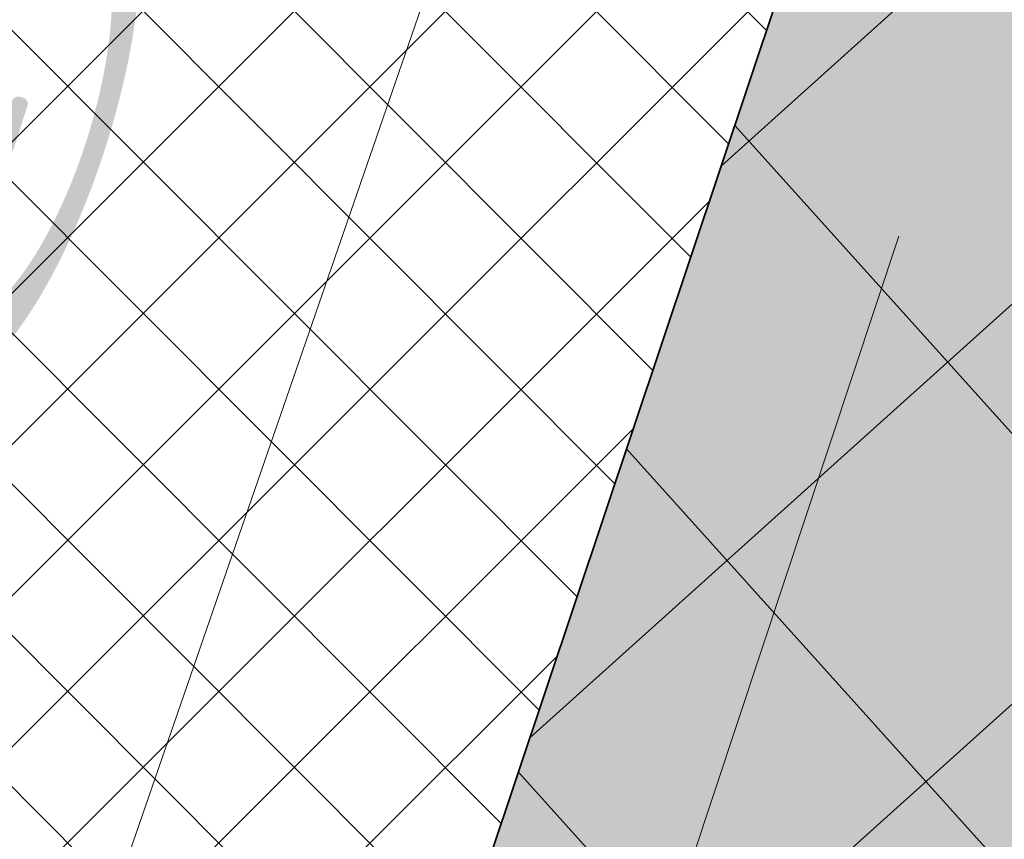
# Model space of a CAD drawing. Header units: metres. Extents: x 6599594 to 6600699, y 5687867 to 5691114.
# Tile 53 of 256: x 6599851.65 to 6599853.72, y 5688574.54 to 5688576.26. Entities that reach past the tile are written whole.
import ezdxf

# ---------------------------------------------------------------- set-up
doc = ezdxf.new("R2010")
doc.units = ezdxf.units.M
doc.header["$MEASUREMENT"] = 0
doc.linetypes.add('1', pattern=[0])
doc.linetypes.add('L_0_06', pattern=[2, 1.5, -0.5])
doc.layers.get('0').update_dxf_attribs({"color": 253, "linetype": 'CONTINUOUS', "lineweight": 13})
doc.layers.add('__gaPoziome', color=7, linetype='CONTINUOUS')
for name, color, linetype, lineweight in [('_kolor chodnik', 50, '1', 5), ('_kolor jezdnia', 4, '1', 0), ('_kolor próg', 7, '1', 9), ('_kolor zjazdy kostka', 7, '1', 5), ('_kolor ścieżka @ 1', 10, '1', 0), ('_kraweznik', 7, 'CONTINUOUS', 35), ('OT_Komunikacja', 7, 'CONTINUOUS', 0)]:
    doc.layers.add(name, color=color, linetype=linetype, lineweight=lineweight)
pattern_1 = [(45, (0, 0), (-0.1414213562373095, 0.1414213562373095), []), (135, (0, 0), (-0.1414213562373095, -0.1414213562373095), [])]

# ---------------------------------------------------------------- blocks, each defined once
blk = doc.blocks.new('*U1225')
at = {"linetype": 'Continuous', "lineweight": 0}
h = blk.add_hatch(color=0, dxfattribs=at)
edge = h.paths.add_edge_path()
edge.add_ellipse((-0.3500000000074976, 0.5999999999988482), major_axis=(0, 0.6000000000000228), ratio=0.3333333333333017, start_angle=352.7756741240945, end_angle=347.298609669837)
edge.add_line((-0.2379739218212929, 1.097042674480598), (-0.2315602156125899, 1.156915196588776))
edge.add_line((-0.2315602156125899, 1.156915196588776), (0.0049111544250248, 0.6839724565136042))
edge.add_arc((-0.0171736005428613, 0.672930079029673), 0.0246915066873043, -6.480149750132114e-12, 26.56505117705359, ccw=False)
edge.add_line((0.007517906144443, 0.6729300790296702), (0.0075179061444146, 0.4246915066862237))
edge.add_arc((0.032209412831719, 0.4246915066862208), 0.0246915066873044, 180, 270.0000000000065)
edge.add_line((0.032209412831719, 0.3999999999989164), (0.0760291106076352, 0.3999999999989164))
edge.add_arc((0.0760291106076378, 0.4246915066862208), 0.0246915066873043, 269.9999999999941, 290.3551038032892)
edge.add_line((0.0846177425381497, 0.4015418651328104), (0.1583063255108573, 0.4288806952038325))
edge.add_ellipse((0.349999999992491, 0.5999999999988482), major_axis=(0, 0.6000000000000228), ratio=0.3333333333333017, start_angle=131.7543516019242, end_angle=366.2961051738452)
edge.add_line((0.2871538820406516, 1.169608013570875), (0.2152697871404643, 1.519009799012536))
edge.add_line((0.2152697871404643, 1.519009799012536), (0.2505309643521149, 1.76523323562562))
edge.add_line((0.2505309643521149, 1.76523323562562), (0.256238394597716, 1.765233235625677))
edge.add_line((0.256238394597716, 1.765233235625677), (0.271304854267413, 1.807733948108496))
edge.add_line((0.271304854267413, 1.807733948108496), (0.271304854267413, 1.863168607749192))
edge.add_line((0.271304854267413, 1.863168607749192), (0.1430894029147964, 1.863168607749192))
edge.add_line((0.1430894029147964, 1.863168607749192), (0.1368954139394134, 1.807733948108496))
edge.add_line((0.1368954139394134, 1.807733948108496), (0.2025543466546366, 1.765233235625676))
edge.add_line((0.2025543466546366, 1.765233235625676), (0.1848099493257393, 1.641330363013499))
edge.add_line((0.1848099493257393, 1.641330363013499), (-0.1796683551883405, 1.641330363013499))
edge.add_line((-0.1796683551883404, 1.641330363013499), (-0.1591600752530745, 1.832776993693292))
edge.add_spline(control_points=[(-0.1591600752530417, 1.832776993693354), (-0.1570904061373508, 1.839129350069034), (-0.1468880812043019, 1.858757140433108), (-0.1198635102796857, 1.861324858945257), (-0.1004585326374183, 1.863168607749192)], knot_values=[0, 0, 0, 0, 0.0202501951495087, 0.0718217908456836, 0.0718217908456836, 0.0718217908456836, 0.0718217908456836], degree=3, periodic=0)
edge.add_line((-0.1004585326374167, 1.863168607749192), (-0.0500000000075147, 1.863168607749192))
edge.add_line((-0.0500000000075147, 1.863168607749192), (-0.0500000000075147, 1.999999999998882))
edge.add_line((-0.0500000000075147, 1.999999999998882), (-0.1309817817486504, 1.999999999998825))
edge.add_spline(control_points=[(-0.13098178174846, 1.999999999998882), (-0.1393453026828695, 1.998699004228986), (-0.1489517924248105, 1.994455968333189), (-0.1568901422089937, 1.98915083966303)], knot_values=[0.0674842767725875, 0.0674842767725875, 0.0674842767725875, 0.0674842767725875, 0.0937358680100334, 0.0937358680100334, 0.0937358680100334, 0.0937358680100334], degree=3, periodic=0)
edge.add_arc((-0.1158451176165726, 1.918452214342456), 0.0817495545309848, 120.1378761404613, 168.8932970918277)
edge.add_line((-0.1960635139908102, 1.934200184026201), (-0.2789103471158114, 1.160817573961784))
h.paths.add_polyline_path([(-0.1948081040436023, 1.499999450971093), (0.1645697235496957, 1.499999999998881), (0.0499999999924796, 0.6999999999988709), (-0.2221906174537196, 1.244381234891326)], flags=16)
edge = h.paths.add_edge_path(flags=16)
edge.add_ellipse((-0.3500000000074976, 0.5999999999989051), major_axis=(0, -0.4499999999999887), ratio=0.3500721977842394, start_angle=172.4065935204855, end_angle=524.7460656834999, ccw=False)
edge.add_line((-0.293937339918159, 1.020539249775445), (-0.3245900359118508, 0.7343935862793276))
edge.add_arc((-0.3373168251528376, 0.7357569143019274), 0.0127996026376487, 322.797032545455, 353.88563826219, ccw=False)
edge.add_line((-0.3271219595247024, 0.7280177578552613), (-0.3593446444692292, 0.6855705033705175))
edge.add_arc((-0.3302445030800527, 0.6634799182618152), 0.0365350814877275, 142.7970325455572, 179.9999999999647)
edge.add_line((-0.3667795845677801, 0.6634799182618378), (-0.366779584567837, 0.5711774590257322))
edge.add_arc((-0.3539799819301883, 0.5711774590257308), 0.0127996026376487, 180, 270.0000000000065)
edge.add_line((-0.3539799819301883, 0.558377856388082), (-0.3459871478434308, 0.558377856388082))
edge.add_arc((-0.345987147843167, 0.5711774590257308), 0.0127996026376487, 269.9999999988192, 333.0194612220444)
edge.add_spline(control_points=[(-0.3345806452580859, 0.5653704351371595), (-0.3223100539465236, 0.5894730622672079), (-0.3007053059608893, 0.6324936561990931), (-0.2827209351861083, 0.6805993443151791), (-0.2801993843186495, 0.7028830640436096), (-0.2800171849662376, 0.7045650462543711)], knot_values=[0.0078877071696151, 0.0078877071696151, 0.0078877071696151, 0.0078877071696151, 0.089430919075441, 0.1528578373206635, 0.1580227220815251, 0.1580227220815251, 0.1580227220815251, 0.1580227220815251], degree=3, periodic=0)
edge.add_line((-0.2800171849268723, 0.7045650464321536), (-0.2531900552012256, 0.9549987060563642))
edge = h.paths.add_edge_path(flags=16)
edge.add_line((0.195220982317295, 1.379012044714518), (0.2489608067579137, 1.117802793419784))
edge.add_ellipse((0.349999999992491, 0.5999999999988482), major_axis=(0, 0.6000000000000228), ratio=0.3333333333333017, start_angle=371.0414200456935, end_angle=423.1107733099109)
edge.add_line((0.1527973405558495, 0.6999999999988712), (0.0979809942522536, 0.6999999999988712))
edge.add_line((0.0979809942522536, 0.6999999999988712), (0.195220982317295, 1.379012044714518))
edge = h.paths.add_edge_path(flags=16)
edge.add_ellipse((0.349999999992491, 0.5999999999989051), major_axis=(0, -0.4499999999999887), ratio=0.3500721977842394, start_angle=316.31798467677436, end_angle=596.9330963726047, ccw=False)
edge.add_line((0.2020913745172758, 0.4451251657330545), (0.3499999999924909, 0.4999999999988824))
edge.add_arc((0.2781116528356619, 0.5949437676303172), 0.1190892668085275, 307.1318264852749, 362.4333669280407)
edge.add_line((0.3970935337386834, 0.5999999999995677), (0.3970935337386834, 0.6753084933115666))
edge.add_arc((0.372402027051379, 0.6753084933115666), 0.0246915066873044, 0, 90)
edge.add_line((0.372402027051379, 0.699999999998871), (0.1964064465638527, 0.6999999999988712))

msp = doc.modelspace()

# ---------------------------------------------------------------- hatches: boundary and pattern name
at = {"layer": '_kolor chodnik'}
h = msp.add_hatch(dxfattribs=at)
h.set_pattern_fill('ANSI37', color=256, scale=1.6)
h.set_pattern_definition(pattern_1)
h.paths.add_polyline_path([(6599849.938171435, 5688542.085872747), (6599852.232147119, 5688548.938742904), (6599853.573135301, 5688548.489851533), (6599853.827082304, 5688549.248475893), (6599851.793849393, 5688549.929093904), (6599849.895278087, 5688548.982823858), (6599847.823506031, 5688542.793750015)])
edge = h.paths.add_edge_path()
edge.add_line((6600018.106075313, 5689087.454911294), (6600022.42781917, 5689091.229234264))
edge.add_line((6600022.42781917, 5689091.229234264), (6600020.233254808, 5689093.742094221))
edge.add_line((6600020.233254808, 5689093.742094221), (6600017.159471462, 5689091.057656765))
edge.add_arc((6600023.275194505, 5689085.385140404), 8.34143334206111, 137.1531558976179, 148.8016577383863)
edge.add_line((6600016.140105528, 5689089.706021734), (6600018.106075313, 5689087.454911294))
h.paths.add_polyline_path([(6600038.501784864, 5689187.59229436), (6600037.906968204, 5689187.700586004), (6600037.638296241, 5689186.224843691), (6600038.240083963, 5689186.115282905)])
h.paths.add_polyline_path([(6600069.098302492, 5689360.276020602), (6600068.321239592, 5689360.413462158), (6600068.064048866, 5689358.936495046), (6600068.836639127, 5689358.799546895)])
h.paths.add_polyline_path([(6600082.393785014, 5689362.950258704), (6600082.941124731, 5689366.103121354), (6600081.481377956, 5689366.361351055), (6600080.923159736, 5689363.210828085)])
h.paths.add_polyline_path([(6600074.022236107, 5689388.065861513), (6600072.983907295, 5689388.249860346), (6600072.723374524, 5689386.772538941), (6600073.760538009, 5689386.588865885)])
h.paths.add_polyline_path([(6600105.602402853, 5689486.45426531), (6600106.738797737, 5689489.760539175), (6600105.28818975, 5689490.281952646), (6600104.132785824, 5689486.965912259)])
h.paths.add_polyline_path([(6600132.519778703, 5689678.737346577), (6600131.636986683, 5689678.922259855), (6600131.330470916, 5689677.453953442), (6600132.212256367, 5689677.269208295)])
h.paths.add_polyline_path([(6600156.649397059, 5689798.7449027), (6600156.48800471, 5689797.95886096), (6600157.450195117, 5689797.757316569), (6600157.615023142, 5689798.542205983)])
h.paths.add_polyline_path([(6600189.055358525, 5689948.643107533), (6600187.902868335, 5689948.884512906), (6600187.600024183, 5689947.417400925), (6600188.748131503, 5689947.176379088)])
edge = h.paths.add_edge_path()
edge.add_line((6600204.459383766, 5690032.969035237), (6600204.153258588, 5690031.227801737))
edge.add_arc((6600202.328347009, 5690027.299936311), 4.331100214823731, 41.853001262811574, 65.08011546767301, ccw=False)
edge.add_arc((6600032.903931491, 5690051.979071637), 174.020003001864, 352.8070218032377, 353.495463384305)
edge.add_arc((6600202.372679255, 5690027.343587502), 5.999999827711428, 55.12102442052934, 69.64815978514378)
edge = h.paths.add_edge_path()
edge.add_line((6600205.046027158, 5690040.265402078), (6600204.972740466, 5690038.483452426))
edge.add_arc((6600203.986269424, 5690044.401803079), 5.999999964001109, 279.4630688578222, 294.9140560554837)
edge.add_line((6600206.513819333, 5690038.960158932), (6600206.607027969, 5690041.030672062))
edge.add_arc((6600203.986269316, 5690044.401803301), 4.270000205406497, 284.3702444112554, 307.86193139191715, ccw=False)
edge = h.paths.add_edge_path()
edge.add_arc((6600203.547470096, 5690044.558759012), 6.446878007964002, 324.43500910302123, 356.20133685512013, ccw=False)
edge.add_arc((6600203.986269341, 5690044.401803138), 6.000000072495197, 323.2169970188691, 357.4193489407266)
h.paths.add_polyline_path([(6600208.910055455, 5690121.713696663), (6600208.146285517, 5690121.748120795), (6600207.125602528, 5690121.794124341), (6600209.971605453, 5690121.665851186)])
edge = h.paths.add_edge_path()
edge.add_line((6600238.769818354, 5690481.648294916), (6600240.338176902, 5690490.87374652))
edge.add_line((6600240.338176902, 5690490.87374652), (6600241.251295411, 5690510.829461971))
edge.add_line((6600241.251295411, 5690510.829461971), (6600239.524022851, 5690510.928942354))
edge.add_line((6600239.524022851, 5690510.928942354), (6600238.633343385, 5690491.167757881))
edge.add_line((6600238.633343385, 5690491.167757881), (6600234.579716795, 5690467.661262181))
edge.add_line((6600234.579716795, 5690467.661262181), (6600234.449796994, 5690464.966873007))
edge.add_arc((6600242.443669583, 5690464.607462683), 8.001948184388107, 177.4256737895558, 268.2543056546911)
edge.add_line((6600242.199903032, 5690456.609228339), (6600242.216657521, 5690457.359274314))
edge.add_line((6600242.216657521, 5690457.359274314), (6600242.305257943, 5690458.836738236))
edge.add_arc((6600242.444504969, 5690464.607952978), 5.772894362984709, 177.0298084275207, 268.6178439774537, ccw=False)
edge.add_line((6600236.679365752, 5690464.907083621), (6600236.951876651, 5690470.95443634))
edge.add_line((6600236.951876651, 5690470.95443634), (6600238.15078669, 5690478.210832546))
edge.add_line((6600238.15078669, 5690478.210832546), (6600238.769818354, 5690481.648294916))
h.paths.add_polyline_path([(6600238.769818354, 5690481.648294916), (6600238.15078669, 5690478.210832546), (6600239.670056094, 5690477.930590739), (6600240.266710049, 5690481.376366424)])
edge = h.paths.add_edge_path()
edge.add_line((6600223.366500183, 5690460.339976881), (6600223.278629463, 5690457.997544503))
edge.add_arc((6600220.967166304, 5690465.656339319), 7.999999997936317, 286.7940807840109, 300.2738222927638)
edge.add_line((6600225.000231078, 5690458.747331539), (6600225.240084, 5690461.623695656))
edge.add_arc((6600221.105749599, 5690465.648640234), 5.76999998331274, 293.06724424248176, 315.7681070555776, ccw=False)
edge = h.paths.add_edge_path()
edge.add_arc((6600220.025145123, 5690444.676291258), 5.770000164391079, 37.996647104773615, 59.94382588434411, ccw=False)
edge.add_line((6600224.572175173, 5690448.22839199), (6600224.817793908, 5690451.081798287))
edge.add_arc((6600220.025145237, 5690444.676291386), 7.999999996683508, 53.19588653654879, 68.15166733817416)
edge.add_line((6600223.00235276, 5690452.101669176), (6600222.91504296, 5690449.670427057))
edge = h.paths.add_edge_path()
edge.add_arc((6600221.105749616, 5690465.648640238), 7.999999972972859, 328.0222308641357, 357.0132597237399)
edge.add_line((6600229.094882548, 5690465.23180147), (6600229.218816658, 5690467.593604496))
edge.add_line((6600229.218816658, 5690467.593604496), (6600228.218919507, 5690467.645774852))
edge.add_line((6600228.218919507, 5690467.645774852), (6600227.891778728, 5690461.411918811))
h.paths.add_polyline_path([(6600200.980142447, 5690012.236744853), (6600202.317278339, 5690011.956662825), (6600202.522293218, 5690012.935421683), (6600201.182321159, 5690013.216097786)])
h.paths.add_polyline_path([(6600196.457878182, 5689983.98337835), (6600195.202332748, 5689984.246370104), (6600194.899091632, 5689982.777335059), (6600196.150355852, 5689982.515240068)])
edge = h.paths.add_edge_path()
edge.add_line((6600112.305909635, 5689517.991018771), (6600112.691041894, 5689519.807934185))
edge.add_line((6600112.691041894, 5689519.807934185), (6600113.245521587, 5689522.423769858))
edge.add_line((6600113.245521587, 5689522.423769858), (6600111.553124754, 5689522.782507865))
edge.add_line((6600111.553124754, 5689522.782507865), (6600107.405864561, 5689503.21722655))
edge.add_line((6600107.405864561, 5689503.21722655), (6600099.494506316, 5689480.361667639))
edge.add_line((6600099.494506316, 5689480.361667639), (6600099.182814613, 5689478.891218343))
edge.add_arc((6600107.008997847, 5689477.232359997), 8.000059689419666, 168.0325629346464, 257.7529108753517)
edge.add_line((6600105.311960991, 5689469.414366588), (6600105.784990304, 5689471.593619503))
edge.add_arc((6600107.008927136, 5689477.232314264), 5.769999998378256, 168.0321375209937, 257.7533362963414, ccw=False)
edge.add_line((6600101.364343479, 5689478.42879883), (6600101.647245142, 5689479.76342708))
edge.add_line((6600101.647245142, 5689479.76342708), (6600104.132785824, 5689486.965912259))
edge.add_line((6600104.132785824, 5689486.965912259), (6600105.28818975, 5689490.281952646))
edge.add_line((6600105.28818975, 5689490.281952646), (6600108.240043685, 5689498.809726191))
edge.add_line((6600108.240043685, 5689498.809726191), (6600112.305909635, 5689517.991018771))
h.paths.add_polyline_path([(6600136.009573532, 5689645.499114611), (6600138.333647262, 5689645.012304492), (6600138.661671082, 5689646.578318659), (6600134.869459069, 5689647.372651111)])
at = {"layer": '_kolor jezdnia'}
h = msp.add_hatch(dxfattribs=at)
h.set_pattern_fill('ANSI37', color=4, scale=3.5)
h.set_pattern_definition([(45, (0, 0), (-0.3093592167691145, 0.3093592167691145), []), (135, (0, 0), (-0.3093592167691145, -0.3093592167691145), [])])
edge = h.paths.add_edge_path()
edge.add_line((6599833.066047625, 5688539.933393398), (6599850.649511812, 5688527.983462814))
edge.add_arc((6599857.337592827, 5688536.653968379), 10.95025544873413, 169.5012687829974, 232.3548431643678, ccw=False)
edge.add_arc((6599858.085851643, 5688536.618142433), 11.69295282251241, 162.2507788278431, 169.9967502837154, ccw=False)
edge.add_line((6599846.949484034, 5688540.182754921), (6599847.823506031, 5688542.793750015))
edge.add_line((6599847.823506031, 5688542.793750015), (6599849.895278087, 5688548.982823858))
edge.add_line((6599849.895278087, 5688548.982823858), (6599852.434748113, 5688556.56906746))
edge.add_line((6599852.434748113, 5688556.56906746), (6599928.48625871, 5688783.760284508))
edge.add_line((6599928.48625871, 5688783.760284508), (6599931.025728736, 5688791.34652811))
edge.add_line((6599931.025728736, 5688791.34652811), (6599996.657773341, 5688987.411326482))
edge.add_line((6599996.657773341, 5688987.411326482), (6599999.197243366, 5688994.997570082))
edge.add_line((6599999.197243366, 5688994.997570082), (6600021.930100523, 5689062.908193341))
edge.add_line((6600021.930100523, 5689062.908193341), (6600017.620224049, 5689067.371531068))
edge.add_line((6600017.620224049, 5689067.371531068), (6600016.714558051, 5689064.654078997))
edge.add_line((6600016.714558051, 5689064.654078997), (6600012.423620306, 5689051.835617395))
edge.add_line((6600012.423620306, 5689051.835617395), (6600009.884150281, 5689044.249373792))
edge.add_line((6600009.884150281, 5689044.249373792), (6599977.53516164, 5688947.612159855))
edge.add_line((6599977.53516164, 5688947.612159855), (6599974.995691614, 5688940.025916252))
edge.add_line((6599974.995691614, 5688940.025916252), (6599942.096912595, 5688841.746295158))
edge.add_line((6599942.096912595, 5688841.746295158), (6599939.557442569, 5688834.160051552))
edge.add_line((6599939.557442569, 5688834.160051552), (6599882.679288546, 5688664.246042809))
edge.add_line((6599882.679288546, 5688664.246042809), (6599880.139818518, 5688656.659799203))
edge.add_line((6599880.139818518, 5688656.659799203), (6599852.46454386, 5688573.984527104))
edge.add_line((6599852.46454386, 5688573.984527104), (6599842.470137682, 5688544.127903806))
edge.add_arc((6599835.706422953, 5688546.652910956), 7.219660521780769, 248.5480913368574, 339.52856074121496, ccw=False)
h.paths.add_polyline_path([(6600044.653202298, 5689172.271628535), (6600046.276244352, 5689181.431901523), (6600047.759199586, 5689189.801539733), (6600051.0603021, 5689208.432603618), (6600052.368792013, 5689215.817578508), (6600054.808584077, 5689229.587499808), (6600056.11707399, 5689236.972474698), (6600057.346666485, 5689243.912161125), (6600058.655146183, 5689251.297078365), (6600058.831439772, 5689252.292060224), (6600060.098987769, 5689259.445963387), (6600060.139929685, 5689259.677035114), (6600061.407468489, 5689266.830886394), (6600072.329030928, 5689328.470998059), (6600073.637511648, 5689335.855921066), (6600077.337304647, 5689356.73715072), (6600078.820259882, 5689365.106788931), (6600081.142794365, 5689378.214921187), (6600082.538516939, 5689386.092227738), (6600095.187867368, 5689457.483787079), (6600091.082877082, 5689465.8405575), (6600089.043088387, 5689454.328211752), (6600087.870641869, 5689447.711051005), (6600087.560133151, 5689445.958573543), (6600086.562151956, 5689440.326076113), (6600082.433200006, 5689417.022719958), (6600080.95024477, 5689408.65308175), (6600077.202698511, 5689387.502337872), (6600075.719743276, 5689379.132699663), (6600073.469199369, 5689366.430874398), (6600071.986244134, 5689358.061236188), (6600069.98686466, 5689346.776955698), (6600068.591142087, 5689338.899649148), (6600065.559290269, 5689321.78820693), (6600064.163567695, 5689313.910900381), (6600059.719426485, 5689288.828650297), (6600058.323703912, 5689280.951343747), (6600057.563846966, 5689276.662793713), (6600056.168124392, 5689268.785487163), (6600054.804920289, 5689261.091711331), (6600053.409197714, 5689253.21440478), (6600053.264817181, 5689252.399536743), (6600051.869094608, 5689244.522230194), (6600051.183555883, 5689240.653124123), (6600049.787833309, 5689232.775817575), (6600046.593849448, 5689214.749319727), (6600045.198126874, 5689206.872013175), (6600044.41754409, 5689202.466488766), (6600042.934588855, 5689194.096850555), (6600036.429952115, 5689157.38538759), (6600034.946996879, 5689149.01574938), (6600030.579776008, 5689124.367629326), (6600027.529365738, 5689107.151445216), (6600024.895072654, 5689094.014582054), (6600030.583685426, 5689094.264316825), (6600032.945013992, 5689106.191885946), (6600043.170247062, 5689163.901990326)])
edge = h.paths.add_edge_path()
edge.add_line((6600111.106812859, 5689535.144351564), (6600111.256844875, 5689535.85214863))
edge.add_line((6600111.256844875, 5689535.85214863), (6600112.915748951, 5689543.678261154))
edge.add_line((6600112.915748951, 5689543.678261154), (6600117.304772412, 5689564.384094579))
edge.add_line((6600117.304772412, 5689564.384094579), (6600119.067357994, 5689572.699339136))
edge.add_line((6600119.067357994, 5689572.699339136), (6600120.087667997, 5689577.512794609))
edge.add_line((6600120.087667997, 5689577.512794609), (6600121.642890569, 5689584.849775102))
edge.add_line((6600121.642890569, 5689584.849775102), (6600128.436769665, 5689616.900852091))
edge.add_line((6600128.436769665, 5689616.900852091), (6600129.991992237, 5689624.237832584))
edge.add_line((6600129.991992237, 5689624.237832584), (6600132.660554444, 5689636.827148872))
edge.add_line((6600132.660554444, 5689636.827148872), (6600133.208838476, 5689639.444704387))
edge.add_line((6600133.208838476, 5689639.444704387), (6600134.848957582, 5689647.274775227))
edge.add_line((6600134.848957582, 5689647.274775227), (6600138.97649476, 5689666.979995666))
edge.add_line((6600138.97649476, 5689666.979995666), (6600140.51410642, 5689674.320687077))
edge.add_line((6600140.51410642, 5689674.320687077), (6600145.209128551, 5689696.735129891))
edge.add_line((6600145.209128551, 5689696.735129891), (6600146.746740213, 5689704.075821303))
edge.add_line((6600146.746740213, 5689704.075821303), (6600151.462308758, 5689726.588354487))
edge.add_line((6600151.462308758, 5689726.588354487), (6600152.999920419, 5689733.929045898))
edge.add_line((6600152.999920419, 5689733.929045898), (6600155.244070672, 5689744.642813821))
edge.add_line((6600155.244070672, 5689744.642813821), (6600156.781682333, 5689751.983505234))
edge.add_line((6600156.781682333, 5689751.983505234), (6600161.635515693, 5689775.156126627))
edge.add_line((6600161.635515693, 5689775.156126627), (6600163.378142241, 5689783.475576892))
edge.add_line((6600163.378142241, 5689783.475576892), (6600163.850769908, 5689785.731942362))
edge.add_line((6600163.850769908, 5689785.731942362), (6600167.028500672, 5689800.902704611))
edge.add_line((6600167.028500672, 5689800.902704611), (6600179.49088801, 5689860.399222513))
edge.add_line((6600179.49088801, 5689860.399222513), (6600181.233514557, 5689868.718672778))
edge.add_line((6600181.233514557, 5689868.718672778), (6600181.84713393, 5689871.648144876))
edge.add_line((6600181.84713393, 5689871.648144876), (6600183.384745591, 5689878.988836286))
edge.add_line((6600183.384745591, 5689878.988836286), (6600184.935818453, 5689886.393792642))
edge.add_line((6600184.935818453, 5689886.393792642), (6600186.575937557, 5689894.223863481))
edge.add_line((6600186.575937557, 5689894.223863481), (6600194.05133812, 5689929.912074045))
edge.add_line((6600194.05133812, 5689929.912074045), (6600195.691457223, 5689937.742144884))
edge.add_line((6600195.691457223, 5689937.742144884), (6600202.915799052, 5689972.231779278))
edge.add_line((6600202.915799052, 5689972.231779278), (6600204.555918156, 5689980.061850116))
edge.add_line((6600204.555918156, 5689980.061850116), (6600206.062781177, 5689987.255744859))
edge.add_line((6600206.062781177, 5689987.255744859), (6600207.702900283, 5689995.085815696))
edge.add_line((6600207.702900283, 5689995.085815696), (6600210.232559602, 5690007.162628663))
edge.add_line((6600210.232559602, 5690007.162628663), (6600211.694938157, 5690014.144150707))
edge.add_arc((6600028.177652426, 5690052.584442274), 187.5000004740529, 348.1696294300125, 357.4195276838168)
edge.add_line((6600215.487522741, 5690044.142720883), (6600208.310270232, 5690026.480446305))
edge.add_arc((6600032.903933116, 5690051.97907145), 177.2500013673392, 348.1696294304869, 351.7289130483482, ccw=False)
edge.add_line((6600206.38894146, 5690015.640182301), (6600205.966941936, 5690013.625519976))
edge.add_line((6600205.966941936, 5690013.625519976), (6600204.326822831, 5690005.795449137))
edge.add_line((6600204.326822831, 5690005.795449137), (6600197.076961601, 5689971.183982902))
edge.add_line((6600197.076961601, 5689971.183982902), (6600195.334335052, 5689962.864532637))
edge.add_line((6600195.334335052, 5689962.864532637), (6600193.44722506, 5689953.855305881))
edge.add_line((6600193.44722506, 5689953.855305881), (6600191.909227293, 5689946.512771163))
edge.add_line((6600191.909227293, 5689946.512771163), (6600185.496844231, 5689915.899498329))
edge.add_line((6600185.496844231, 5689915.899498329), (6600183.856521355, 5689908.068454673))
edge.add_line((6600183.856521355, 5689908.068454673), (6600182.066605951, 5689899.523243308))
edge.add_line((6600182.066605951, 5689899.523243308), (6600180.32407057, 5689891.204228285))
edge.add_line((6600180.32407057, 5689891.204228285), (6600174.320344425, 5689862.541919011))
edge.add_line((6600174.320344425, 5689862.541919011), (6600172.577809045, 5689854.222903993))
edge.add_line((6600172.577809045, 5689854.222903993), (6600163.663810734, 5689811.666703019))
edge.add_line((6600163.663810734, 5689811.666703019), (6600162.023782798, 5689803.837067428))
edge.add_line((6600162.023782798, 5689803.837067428), (6600160.924220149, 5689798.587659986))
edge.add_line((6600160.924220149, 5689798.587659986), (6600159.279208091, 5689790.734229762))
edge.add_line((6600159.279208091, 5689790.734229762), (6600157.107250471, 5689780.365115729))
edge.add_line((6600157.107250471, 5689780.365115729), (6600155.462238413, 5689772.511685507))
edge.add_line((6600155.462238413, 5689772.511685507), (6600153.380318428, 5689762.572418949))
edge.add_line((6600153.380318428, 5689762.572418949), (6600151.735124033, 5689754.718118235))
edge.add_line((6600151.735124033, 5689754.718118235), (6600148.586504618, 5689739.686336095))
edge.add_line((6600148.586504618, 5689739.686336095), (6600146.885007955, 5689731.563243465))
edge.add_line((6600146.885007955, 5689731.563243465), (6600141.75088822, 5689707.052510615))
edge.add_line((6600141.75088822, 5689707.052510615), (6600140.110896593, 5689699.223048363))
edge.add_line((6600140.110896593, 5689699.223048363), (6600133.483561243, 5689667.583574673))
edge.add_line((6600133.483561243, 5689667.583574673), (6600131.860394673, 5689659.834436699))
edge.add_line((6600131.860394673, 5689659.834436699), (6600131.740984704, 5689659.26436315))
edge.add_line((6600131.740984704, 5689659.26436315), (6600130.117814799, 5689651.515209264))
edge.add_line((6600130.117814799, 5689651.515209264), (6600127.27873359, 5689637.961189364))
edge.add_line((6600127.27873359, 5689637.961189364), (6600126.924568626, 5689636.290366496))
edge.add_line((6600126.924568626, 5689636.290366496), (6600125.166244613, 5689627.995226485))
edge.add_line((6600125.166244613, 5689627.995226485), (6600118.009503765, 5689594.232298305))
edge.add_line((6600118.009503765, 5689594.232298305), (6600116.25117975, 5689585.937158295))
edge.add_line((6600116.25117975, 5689585.937158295), (6600113.665314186, 5689573.737975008))
edge.add_line((6600113.665314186, 5689573.737975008), (6600111.898534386, 5689565.402943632))
edge.add_line((6600111.898534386, 5689565.402943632), (6600104.889982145, 5689532.339115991))
edge.add_line((6600104.889982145, 5689532.339115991), (6600103.22663594, 5689524.492047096))
edge.add_line((6600103.22663594, 5689524.492047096), (6600096.623876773, 5689493.342605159))
edge.add_line((6600096.623876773, 5689493.342605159), (6600094.968986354, 5689485.535427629))
edge.add_line((6600094.968986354, 5689485.535427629), (6600094.300101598, 5689482.379870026))
edge.add_line((6600094.300101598, 5689482.379870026), (6600099.182814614, 5689478.891218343))
edge.add_line((6600099.182814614, 5689478.891218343), (6600099.494506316, 5689480.361667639))
edge.add_line((6600099.494506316, 5689480.361667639), (6600111.106812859, 5689535.144351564))
edge = h.paths.add_edge_path()
edge.add_arc((6600239.213891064, 5690851.400367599), 10.00000000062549, -2.8342403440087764, 76.13703556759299, ccw=False)
edge.add_line((6600249.201658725, 5690850.905901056), (6600249.082723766, 5690848.503524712))
edge.add_line((6600249.082723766, 5690848.503524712), (6600247.016487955, 5690806.767468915))
edge.add_line((6600247.016487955, 5690806.767468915), (6600246.092398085, 5690789.152178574))
edge.add_line((6600246.092398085, 5690789.152178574), (6600233.768116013, 5690572.015170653))
edge.add_line((6600233.768116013, 5690572.015170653), (6600228.959056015, 5690465.296202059))
edge.add_line((6600228.959056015, 5690465.296202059), (6600234.588724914, 5690465.017134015))
edge.add_line((6600234.588724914, 5690465.017134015), (6600239.262540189, 5690571.767576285))
edge.add_line((6600239.262540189, 5690571.767576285), (6600252.50503885, 5690806.400146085))
edge.add_line((6600252.50503885, 5690806.400146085), (6600254.569211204, 5690848.094521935))
edge.add_arc((6600262.559425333, 5690847.6989487), 7.999999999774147, 76.13703557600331, 177.1657596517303, ccw=False)
edge.add_line((6600264.476229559, 5690855.465921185), (6600241.609896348, 5690861.109083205))
edge = h.paths.add_edge_path()
edge.add_line((6600250.031475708, 5690451.625307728), (6600250.231741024, 5690455.772579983))
edge.add_line((6600250.231741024, 5690455.772579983), (6600246.257763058, 5690456.417303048))
edge.add_line((6600246.257763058, 5690456.417303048), (6600242.171761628, 5690456.61060902))
edge.add_arc((6600242.563100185, 5690464.586983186), 7.985968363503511, 176.9123644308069, 267.1911945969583, ccw=False)
edge.add_line((6600234.588724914, 5690465.017134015), (6600228.959056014, 5690465.296202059))
edge.add_arc((6600220.965133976, 5690465.657286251), 8.002072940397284, 267.8289300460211, 357.413716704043, ccw=False)
edge.add_line((6600220.661989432, 5690457.660957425), (6600212.406915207, 5690458.119572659))
edge.add_line((6600212.406915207, 5690458.119572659), (6600208.431872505, 5690457.817501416))
edge.add_line((6600208.431872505, 5690457.817501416), (6600208.233912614, 5690454.548331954))
edge.add_line((6600208.233912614, 5690454.548331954), (6600212.129565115, 5690453.127270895))
edge.add_line((6600212.129565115, 5690453.127270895), (6600218.640548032, 5690452.76554962))
edge.add_line((6600218.640548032, 5690452.76554962), (6600216.486747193, 5690452.885205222))
edge.add_line((6600216.486747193, 5690452.885205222), (6600220.468905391, 5690452.663974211))
edge.add_arc((6600220.025145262, 5690444.676291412), 7.99999997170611, -0.3386579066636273, 86.8201700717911, ccw=False)
edge.add_line((6600228.025005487, 5690444.629006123), (6600227.803602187, 5690439.649256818))
edge.add_line((6600227.803602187, 5690439.649256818), (6600226.885525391, 5690435.936828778))
edge.add_line((6600226.885525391, 5690435.936828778), (6600225.534849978, 5690405.967249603))
edge.add_line((6600225.534849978, 5690405.967249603), (6600226.115199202, 5690402.187514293))
edge.add_line((6600226.115199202, 5690402.187514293), (6600213.445139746, 5690121.008786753))
edge.add_line((6600213.445139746, 5690121.008786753), (6600213.352800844, 5690118.960058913))
edge.add_line((6600213.352800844, 5690118.960058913), (6600209.980184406, 5690044.131649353))
edge.add_arc((6600203.98626942, 5690044.401803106), 5.999999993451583, 257.4162346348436, 357.41934921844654, ccw=False)
edge.add_line((6600202.679069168, 5690038.545931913), (6600201.589735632, 5690033.666039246))
edge.add_line((6600201.589735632, 5690033.666039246), (6600203.67987942, 5690033.199458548))
edge.add_arc((6600202.372679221, 5690027.343587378), 5.999999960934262, -8.27108729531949, 77.41623506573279, ccw=False)
edge.add_line((6600208.310270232, 5690026.480446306), (6600215.487522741, 5690044.142720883))
edge.add_line((6600215.487522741, 5690044.142720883), (6600216.199687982, 5690059.9446614))
edge.add_line((6600216.199687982, 5690059.9446614), (6600216.537356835, 5690067.437056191))
edge.add_line((6600216.537356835, 5690067.437056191), (6600223.893528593, 5690230.66011469))
edge.add_line((6600223.893528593, 5690230.66011469), (6600224.231197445, 5690238.152509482))
edge.add_line((6600224.231197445, 5690238.152509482), (6600233.507835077, 5690443.987992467))
edge.add_arc((6600241.499722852, 5690443.627812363), 7.999999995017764, 87.29208981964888, 177.4195277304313, ccw=False)
edge.add_line((6600241.877677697, 5690451.618879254), (6600246.021541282, 5690451.422886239))
edge.add_line((6600246.021541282, 5690451.422886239), (6600246.427694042, 5690451.44338883))
edge.add_line((6600246.427694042, 5690451.44338883), (6600246.79397003, 5690451.461878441))
edge.add_line((6600246.79397003, 5690451.461878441), (6600250.031475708, 5690451.625307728))
edge = h.paths.add_edge_path()
edge.add_line((6600007.33756506, 5689086.20374581), (6600006.980466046, 5689080.740822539))
edge.add_line((6600006.980466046, 5689080.740822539), (6600007.229745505, 5689080.720859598))
edge.add_line((6600007.229745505, 5689080.720859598), (6600008.093335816, 5689080.601653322))
edge.add_line((6600008.093335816, 5689080.601653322), (6600008.702681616, 5689080.53831051))
edge.add_arc((6600008.140193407, 5689070.554142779), 9.999999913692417, -18.557800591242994, 86.77547804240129, ccw=False)
edge.add_line((6600017.620224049, 5689067.371531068), (6600021.930100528, 5689062.908193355))
edge.add_arc((6599734.83819726, 5689159.011261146), 302.7499967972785, 341.4922000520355, 343.8640860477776)
edge.add_arc((6600034.895369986, 5689072.315877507), 9.581213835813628, 98.63328270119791, 164.5273290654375, ccw=False)
edge.add_line((6600033.457137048, 5689081.788529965), (6600033.832640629, 5689081.798737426))
edge.add_line((6600033.832640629, 5689081.798737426), (6600034.422462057, 5689082.05700874))
edge.add_line((6600034.422462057, 5689082.05700874), (6600036.833623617, 5689082.139040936))
edge.add_line((6600036.833623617, 5689082.139040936), (6600036.730225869, 5689087.148851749))
edge.add_line((6600036.730225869, 5689087.148851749), (6600036.579860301, 5689087.134303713))
edge.add_arc((6600036.479565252, 5689093.136286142), 6.002820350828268, 169.1687651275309, 270.9573417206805, ccw=False)
edge.add_line((6600030.583685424, 5689094.264316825), (6600024.895072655, 5689094.014582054))
edge.add_arc((6600015.200558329, 5689096.162123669), 9.929528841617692, 271.0943432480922, 347.5094668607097, ccw=False)
edge.add_arc((6600014.909438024, 5689089.646776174), 3.446070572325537, 264.4236009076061, 278.0194998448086, ccw=False)
edge.add_line((6600014.574573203, 5689086.217014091), (6600014.299554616, 5689086.232508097))
edge.add_line((6600014.299554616, 5689086.232508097), (6600010.474232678, 5689086.448019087))
edge.add_line((6600010.474232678, 5689086.448019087), (6600007.33756506, 5689086.20374581))
edge = h.paths.add_edge_path()
edge.add_line((6600105.490725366, 5689463.953528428), (6600106.927559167, 5689464.047234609))
edge.add_line((6600106.927559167, 5689464.047234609), (6600107.835, 5689468.66))
edge.add_line((6600107.835, 5689468.66), (6600105.311960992, 5689469.414366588))
edge.add_arc((6600107.008997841, 5689477.232359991), 8.000059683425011, 168.0325628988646, 257.75291091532, ccw=False)
edge.add_line((6600099.182814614, 5689478.891218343), (6600094.300101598, 5689482.379870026))
edge.add_arc((6600586.245114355, 5689378.104238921), 502.8750369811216, 168.032376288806, 169.9522165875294)
edge.add_line((6600091.082877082, 5689465.8405575), (6600095.187867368, 5689457.483787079))
edge.add_arc((6600103.065173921, 5689456.088064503), 8.000000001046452, 77.7533362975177, 169.9524553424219, ccw=False)
edge.add_line((6600104.762140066, 5689463.906012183), (6600105.490725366, 5689463.953528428))
at = {"layer": '_kolor próg'}
h = msp.add_hatch(dxfattribs=at)
h.set_pattern_fill('ANSI37', color=256, scale=5)
h.set_pattern_definition([(312, (-358.8950193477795, -1519.673615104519), (0.464465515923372, 0.4182066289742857), []), (41.99999999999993, (-358.8950193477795, -1519.673615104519), (-0.4182066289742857, 0.464465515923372), [])])
h.paths.add_polyline_path([(6599857.114641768, 5688570.549470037), (6599858.96248958, 5688576.25815119), (6599853.803701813, 5688577.985038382), (6599851.899099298, 5688572.29535568)])
at = {"layer": '_kolor zjazdy kostka'}
h = msp.add_hatch(dxfattribs=at)
h.set_pattern_fill('ANSI37', color=256, scale=1.6)
h.set_pattern_definition(pattern_1)
h.paths.add_polyline_path([(6600244.137440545, 5690813.934732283), (6600242.369522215, 5690814.022127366), (6600242.097568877, 5690808.528921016), (6600243.865482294, 5690808.441426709)])
h.paths.add_polyline_path([(6600247.012128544, 5690806.679412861), (6600247.442736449, 5690815.377295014), (6600247.393289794, 5690814.378518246), (6600247.113277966, 5690808.722537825)])
h.paths.add_polyline_path([(6600242.297085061, 5690788.088808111), (6600240.958726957, 5690788.155683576), (6600240.648818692, 5690782.664569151), (6600241.987258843, 5690782.599147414)])
h.paths.add_polyline_path([(6600245.558275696, 5690780.919298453), (6600246.037231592, 5690789.405686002), (6600244.985820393, 5690788.453468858), (6600244.612601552, 5690781.981345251)])
h.paths.add_polyline_path([(6600241.348405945, 5690723.711515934), (6600242.272017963, 5690722.691689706), (6600242.749709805, 5690731.155680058), (6600241.698138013, 5690730.203317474), (6600241.472690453, 5690726.27550499)])
h.paths.add_polyline_path([(6600225.772794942, 5690394.589141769), (6600224.731429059, 5690393.637598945), (6600224.461246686, 5690387.644646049), (6600225.412923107, 5690386.603142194)])
h.paths.add_polyline_path([(6600223.012390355, 5690333.280720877), (6600223.372595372, 5690341.272607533), (6600222.32835346, 5690340.318436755), (6600222.058239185, 5690334.324941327)])
h.paths.add_polyline_path([(6600215.496388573, 5690166.390602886), (6600215.856593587, 5690174.382489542), (6600214.812834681, 5690173.428760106), (6600214.542018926, 5690167.435062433)])
h.paths.add_polyline_path([(6600212.446537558, 5690121.053392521), (6600213.399499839, 5690120.010473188), (6600213.788744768, 5690128.503024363), (6600212.745135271, 5690127.54943145)])
h.paths.add_polyline_path([(6600209.977420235, 5690121.665589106), (6600210.225142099, 5690127.162117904), (6600207.346107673, 5690127.291879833), (6600207.119593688, 5690121.794395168)])
h.paths.add_polyline_path([(6600207.950178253, 5690070.725854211), (6600204.880846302, 5690070.828947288), (6600204.643784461, 5690065.333808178), (6600207.702521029, 5690065.204598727)])
h.paths.add_polyline_path([(6600200.981479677, 5690012.236464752), (6600199.969248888, 5690007.339980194), (6600201.282587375, 5690007.064882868), (6600202.31726072, 5690011.956666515)])
h.paths.add_polyline_path([(6600193.613960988, 5689970.406358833), (6600192.398010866, 5689970.660657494), (6600191.286205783, 5689965.274578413), (6600192.486379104, 5689965.023185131)])
h.paths.add_polyline_path([(6600189.061271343, 5689948.671423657), (6600189.98413328, 5689953.050774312), (6600188.818902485, 5689953.32186217), (6600187.908781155, 5689948.91282903)])
h.paths.add_polyline_path([(6600180.976201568, 5689915.317449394), (6600179.952861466, 5689910.421322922), (6600181.008474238, 5689910.200199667), (6600182.033843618, 5689915.09540201)])
h.paths.add_polyline_path([(6600176.508279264, 5689893.538690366), (6600177.476023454, 5689893.335973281), (6600178.603605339, 5689898.719146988), (6600177.636002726, 5689898.922290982)])
h.paths.add_polyline_path([(6600179.28182965, 5689859.401159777), (6600180.522246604, 5689860.211927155), (6600181.057490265, 5689860.561775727), (6600183.598022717, 5689860.029600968), (6600184.726606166, 5689865.412570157), (6600182.186324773, 5689865.943033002), (6600181.604764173, 5689866.832779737), (6600181.024456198, 5689867.720610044)])
h.paths.add_polyline_path([(6600160.200810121, 5689810.862606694), (6600159.232772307, 5689811.065842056), (6600158.207991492, 5689806.171529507), (6600159.175735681, 5689805.968812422)])
h.paths.add_polyline_path([(6600156.49391753, 5689797.987177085), (6600155.463416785, 5689793.068691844), (6600156.431160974, 5689792.865974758), (6600157.461419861, 5689797.784520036)])
edge = h.paths.add_edge_path()
edge.add_arc((6600173.111981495, 5689800.679690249), 5.999999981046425, 204.673115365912, 239.5411154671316, ccw=False)
edge.add_arc((6600173.162096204, 5689800.685330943), 6.047914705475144, 168.3203586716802, 204.5234866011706, ccw=False)
edge.add_line((6600167.239404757, 5689801.9096668), (6600163.651667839, 5689784.781499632))
edge.add_arc((6600169.524220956, 5689783.551410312), 5.999999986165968, 139.2146049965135, 168.1696294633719, ccw=False)
edge.add_arc((6600169.524220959, 5689783.551410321), 5.999999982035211, 96.80962310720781, 139.2146050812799, ccw=False)
edge.add_line((6600168.812796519, 5689789.509083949), (6600170.070461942, 5689795.507731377))
h.paths.add_polyline_path([(6600163.526364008, 5689776.866746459), (6600166.051243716, 5689776.337874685), (6600167.179826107, 5689781.720838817), (6600164.653945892, 5689782.249920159), (6600163.941148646, 5689783.340449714), (6600163.493329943, 5689784.025580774), (6600161.750703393, 5689775.706130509), (6600162.438017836, 5689776.155376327)])
h.paths.add_polyline_path([(6600152.614191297, 5689774.643430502), (6600153.639138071, 5689779.536616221), (6600152.646757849, 5689779.744928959), (6600151.646447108, 5689774.846147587)])
h.paths.add_polyline_path([(6600150.121074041, 5689767.466820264), (6600148.177624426, 5689758.16795459), (6600149.115997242, 5689757.971390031), (6600151.066362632, 5689767.268392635)])
h.paths.add_polyline_path([(6600142.970741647, 5689739.332500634), (6600141.888449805, 5689734.142420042), (6600144.036614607, 5689733.695518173), (6600145.123068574, 5689738.882330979)])
h.paths.add_polyline_path([(6600136.256357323, 5689701.052153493), (6600137.154085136, 5689700.864096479), (6600138.287960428, 5689706.274871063), (6600137.386492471, 5689706.464182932)])
h.paths.add_polyline_path([(6600130.081494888, 5689667.099389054), (6600129.212847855, 5689667.281639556), (6600128.083282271, 5689661.898895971), (6600128.953953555, 5689661.716447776)])
h.paths.add_polyline_path([(6600128.397394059, 5689659.030340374), (6600127.554144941, 5689659.207226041), (6600126.49340855, 5689653.810049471), (6600127.269860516, 5689653.647397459)])
h.paths.add_polyline_path([(6600134.990411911, 5689640.633636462), (6600137.30714639, 5689640.148363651), (6600138.339560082, 5689645.040620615), (6600136.015486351, 5689645.500958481), (6600135.435178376, 5689646.388788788), (6600134.8548704, 5689647.276619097), (6600133.214751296, 5689639.446548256), (6600134.102581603, 5689640.026856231)])
h.paths.add_polyline_path([(6600122.164164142, 5689634.294831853), (6600121.024067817, 5689628.914244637), (6600122.015114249, 5689628.705875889), (6600123.155614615, 5689634.086346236)])
h.paths.add_polyline_path([(6600114.54207576, 5689593.450769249), (6600113.493359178, 5689593.398339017), (6600112.364315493, 5689588.045694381), (6600113.29076438, 5689587.54753241)])
h.paths.add_polyline_path([(6600110.194543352, 5689572.941097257), (6600109.20781945, 5689573.148880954), (6600108.067717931, 5689567.768269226), (6600109.05014319, 5689567.535215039)])
h.paths.add_polyline_path([(6600119.083213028, 5689565.540446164), (6600119.089125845, 5689565.542290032), (6600121.462438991, 5689565.065690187), (6600122.598093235, 5689570.447168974), (6600120.229622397, 5689570.949214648), (6600119.651446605, 5689571.8119627), (6600119.073270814, 5689572.727655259), (6600117.310757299, 5689564.412754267)])
h.paths.add_polyline_path([(6600101.698666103, 5689532.937884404), (6600100.730666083, 5689533.141679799), (6600099.694214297, 5689528.250234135), (6600100.669121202, 5689528.045267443)])
h.paths.add_polyline_path([(6600094.064021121, 5689496.827028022), (6600093.080194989, 5689497.033910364), (6600092.036590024, 5689492.143967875), (6600093.038865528, 5689491.933250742)])
h.paths.add_polyline_path([(6600083.709836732, 5689453.74980843), (6600082.738586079, 5689448.336231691), (6600084.647281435, 5689448.027407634), (6600085.606840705, 5689453.416583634)])
h.paths.add_polyline_path([(6600084.434394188, 5689446.82589514), (6600083.348896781, 5689447.018140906), (6600082.567374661, 5689442.58660872), (6600083.649300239, 5689442.394910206)])
h.paths.add_polyline_path([(6600078.04194071, 5689410.721110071), (6600078.996952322, 5689416.137564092), (6600078.054833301, 5689416.304853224), (6600077.111232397, 5689410.886043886)])
h.paths.add_polyline_path([(6600072.911565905, 5689386.768652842), (6600071.960466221, 5689381.312635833), (6600072.800073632, 5689381.16322159), (6600073.766450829, 5689386.590709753)])
h.paths.add_polyline_path([(6600082.887400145, 5689379.432062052), (6600085.278102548, 5689379.03494316), (6600086.160383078, 5689383.956496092), (6600083.759726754, 5689384.355378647), (6600083.152078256, 5689385.224725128), (6600082.544429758, 5689386.094071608), (6600081.148707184, 5689378.216765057), (6600082.018053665, 5689378.824413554)])
h.paths.add_polyline_path([(6600080.731401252, 5689363.247695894), (6600080.041469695, 5689363.369939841), (6600079.433821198, 5689364.239286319), (6600078.8261727, 5689365.1086328), (6600077.343217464, 5689356.73899459), (6600078.212563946, 5689357.346643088), (6600079.081910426, 5689357.954291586), (6600081.429189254, 5689357.564866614), (6600082.388748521, 5689362.980514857)])
h.paths.add_polyline_path([(6600069.104215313, 5689360.304336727), (6600070.063917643, 5689365.720487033), (6600069.2708267, 5689365.861009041), (6600068.327152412, 5689360.441778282)])
h.paths.add_polyline_path([(6600066.550616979, 5689345.891799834), (6600065.546169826, 5689346.069805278), (6600064.677796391, 5689341.145792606), (6600065.678290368, 5689340.968483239)])
h.paths.add_polyline_path([(6600061.138656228, 5689321.077501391), (6600060.270282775, 5689316.15348863), (6600061.250715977, 5689315.979734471), (6600062.127590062, 5689320.902245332)])
h.paths.add_polyline_path([(6600055.325252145, 5689288.11325564), (6600054.456878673, 5689283.189242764), (6600055.410852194, 5689283.020177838), (6600056.283178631, 5689287.917022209)])
h.paths.add_polyline_path([(6600048.045675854, 5689182.819289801), (6600050.371939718, 5689182.407116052), (6600051.31444535, 5689187.67761207), (6600048.980409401, 5689188.064690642), (6600048.372760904, 5689188.934037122), (6600047.765112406, 5689189.803383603), (6600046.306982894, 5689181.603992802), (6600046.972918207, 5689182.069462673)])
h.paths.add_polyline_path([(6600040.943690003, 5689201.374141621), (6600039.339175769, 5689201.66987967), (6600038.429882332, 5689196.244216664), (6600039.984130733, 5689195.958493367)])
h.paths.add_polyline_path([(6600032.993704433, 5689156.473759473), (6600032.278185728, 5689156.600537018), (6600031.299242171, 5689151.188930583), (6600032.034145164, 5689151.058111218)])
h.paths.add_polyline_path([(6600026.309179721, 5689123.603833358), (6600025.417362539, 5689118.683970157), (6600026.271201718, 5689118.532684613), (6600027.143528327, 5689123.456001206)])
h.paths.add_polyline_path([(6600013.302986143, 5689054.462576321), (6600015.842456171, 5689062.048819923), (6600014.576741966, 5689061.417973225), (6600012.672139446, 5689055.728290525)])
h.paths.add_polyline_path([(6599974.547216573, 5688938.686171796), (6599977.086686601, 5688946.272415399), (6599975.820972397, 5688945.641568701), (6599973.916369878, 5688939.951886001)])
h.paths.add_polyline_path([(6599942.102825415, 5688841.748139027), (6599940.837111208, 5688841.117292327), (6599938.932508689, 5688835.427609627), (6599939.563355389, 5688834.161895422)])
h.paths.add_polyline_path([(6599882.685201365, 5688664.247886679), (6599881.419487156, 5688663.617039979), (6599879.514884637, 5688657.927357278), (6599880.145731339, 5688656.661643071)])
h.paths.add_polyline_path([(6599851.799762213, 5688549.930937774), (6599853.832995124, 5688549.250319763), (6599855.42016389, 5688553.991722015), (6599853.386930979, 5688554.672340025), (6599852.913795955, 5688555.621625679), (6599852.440660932, 5688556.570911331), (6599849.901190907, 5688548.984667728)])
h.paths.add_polyline_path([(6600233.581687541, 5690586.458647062), (6600234.520016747, 5690585.337735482), (6600234.976631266, 5690593.428266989), (6600233.922640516, 5690592.499827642)])
h.paths.add_polyline_path([(6600231.72837122, 5690526.750719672), (6600230.676277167, 5690525.793817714), (6600230.420013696, 5690519.782861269), (6600231.363586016, 5690518.655686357)])
h.paths.add_polyline_path([(6600237.577122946, 5690639.505119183), (6600236.516490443, 5690638.540451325), (6600236.176926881, 5690632.541599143), (6600237.1204992, 5690631.41442423)])
h.paths.add_polyline_path([(6600238.927801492, 5690681.139540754), (6600239.8637879, 5690680.021427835), (6600240.320411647, 5690688.112122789), (6600239.268317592, 5690687.155220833)])
h.paths.add_polyline_path([(6600218.12228406, 5690224.814875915), (6600217.079933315, 5690223.86243318), (6600216.809648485, 5690217.865326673), (6600217.762143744, 5690216.822918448)])
h.paths.add_polyline_path([(6600219.363739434, 5690274.535639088), (6600220.31588625, 5690273.493612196), (6600220.675810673, 5690281.480778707), (6600219.633750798, 5690280.528598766)])
h.paths.add_polyline_path([(6600168.759867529, 5689856.554734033), (6600169.729143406, 5689856.3516961), (6600170.857343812, 5689861.737822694), (6600169.889741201, 5689861.940966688)])
h.paths.add_polyline_path([(6600168.841833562, 5689852.115601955), (6600167.871405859, 5689852.319339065), (6600166.844894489, 5689847.425845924), (6600167.816759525, 5689847.221809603)])
at = {"layer": '_kolor ścieżka @ 1'}
h = msp.add_hatch(dxfattribs=at)
h.set_pattern_fill('ANSI37', color=10, scale=1.8)
h.set_pattern_definition([(45, (0, 0), (-0.1590990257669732, 0.1590990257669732), []), (135, (0, 0), (-0.1590990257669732, -0.1590990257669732), [])])
edge = h.paths.add_edge_path()
edge.add_line((6599877.145262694, 5688659.244027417), (6599854.614951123, 5688591.938475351))
edge.add_line((6599854.614951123, 5688591.938475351), (6599854.214414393, 5688589.387325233))
edge.add_line((6599854.214414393, 5688589.387325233), (6599839.435327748, 5688545.233719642))
edge.add_arc((6599834.523035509, 5688547.748213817), 5.518450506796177, 246.51508714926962, 332.8930934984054, ccw=False)
edge.add_line((6599832.323891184, 5688542.686883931), (6599836.925902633, 5688539.594394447))
edge.add_arc((6599835.881373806, 5688546.52869976), 7.012533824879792, 278.5661808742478, 339.9794081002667)
edge.add_line((6599842.470137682, 5688544.127903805), (6599857.359687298, 5688588.607952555))
edge.add_line((6599857.359687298, 5688588.607952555), (6599857.303782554, 5688591.591210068))
edge.add_line((6599857.303782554, 5688591.591210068), (6599879.508971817, 5688657.925513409))
edge.add_line((6599879.508971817, 5688657.925513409), (6599879.193548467, 5688658.558370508))
edge.add_line((6599879.193548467, 5688658.558370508), (6599877.145262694, 5688659.244027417))
h.paths.add_polyline_path([(6599879.193548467, 5688658.558370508), (6599879.508971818, 5688657.925513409), (6599881.413574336, 5688663.615196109), (6599880.780717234, 5688663.299772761), (6599878.732431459, 5688663.985429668), (6599877.145262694, 5688659.244027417)])
h.paths.add_polyline_path([(6599938.92659587, 5688835.425765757), (6599938.611172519, 5688836.058622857), (6599936.562886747, 5688836.744279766), (6599878.732431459, 5688663.985429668), (6599880.780717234, 5688663.299772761), (6599881.413574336, 5688663.615196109)])
h.paths.add_polyline_path([(6599974.364844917, 5688941.291630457), (6599974.049421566, 5688941.924487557), (6599972.001135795, 5688942.610144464), (6599936.562886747, 5688836.744279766), (6599938.611172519, 5688836.058622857), (6599938.92659587, 5688835.425765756)])
h.paths.add_polyline_path([(6599974.049421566, 5688941.924487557), (6599974.364844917, 5688941.291630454), (6600009.253303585, 5689045.515087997), (6600008.937880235, 5689046.147945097), (6600006.889594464, 5689046.833602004), (6599972.001135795, 5688942.610144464)])
h.paths.add_polyline_path([(6600008.937880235, 5689046.147945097), (6600009.253303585, 5689045.515087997), (6600011.157906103, 5689051.204770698), (6600010.525049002, 5689050.889347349), (6600008.476763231, 5689051.575004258), (6600006.889594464, 5689046.833602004)])
edge = h.paths.add_edge_path()
edge.add_arc((6599858.085851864, 5688536.618142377), 11.69295304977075, 162.2507788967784, 169.9967501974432)
edge.add_line((6599846.570656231, 5688538.649255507), (6599849.824991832, 5688528.706403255))
edge.add_line((6599849.824991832, 5688528.706403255), (6599853.13552, 5688528.731057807))
edge.add_line((6599853.13552, 5688528.731057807), (6599849.868997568, 5688538.728963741))
edge.add_line((6599849.868997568, 5688538.728963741), (6599850.886451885, 5688541.768438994))
edge.add_line((6599850.886451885, 5688541.768438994), (6599849.938171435, 5688542.085872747))
edge.add_line((6599849.938171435, 5688542.085872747), (6599847.823506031, 5688542.793750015))
edge.add_line((6599847.823506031, 5688542.793750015), (6599846.949484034, 5688540.182754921))
edge = h.paths.add_edge_path()
edge.add_arc((6600008.743460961, 5689068.123037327), 7.659999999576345, 341.4922000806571, 372.1491631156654)
edge.add_line((6600016.231900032, 5689069.735141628), (6600014.371922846, 5689078.374983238))
edge.add_arc((6600008.140193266, 5689070.554142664), 10.00000004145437, 51.45178747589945, 78.26461791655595)
edge.add_line((6600010.174112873, 5689080.345116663), (6600010.018184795, 5689077.57739322))
edge.add_arc((6600009.814745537, 5689075.098871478), 2.486856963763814, 14.594442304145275, 85.30763078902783, ccw=False)
edge.add_line((6600012.221360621, 5689075.725498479), (6600013.747330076, 5689068.63716722))
edge.add_line((6600013.747330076, 5689068.63716722), (6600013.596857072, 5689066.921144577))
edge.add_line((6600013.596857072, 5689066.921144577), (6600008.476763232, 5689051.575004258))
edge.add_line((6600008.476763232, 5689051.575004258), (6600010.525049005, 5689050.889347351))
edge.add_line((6600010.525049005, 5689050.889347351), (6600011.157906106, 5689051.204770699))
edge.add_line((6600011.157906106, 5689051.204770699), (6600016.007289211, 5689065.69149478))

# ---------------------------------------------------------------- linework, layer by layer
at = {"layer": '_kraweznik'}
msp.add_line((6600016.714558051, 5689064.654078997), (6599842.470137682, 5688544.127903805), dxfattribs=at)
at = {"layer": 'OT_Komunikacja', "linetype": 'L_0_06', "flags": 128}
msp.add_lwpolyline([(6599830.381, 5688541.518), (6599832.43, 5688540.17), (6599834.032999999, 5688539.808999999), (6599835.899000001, 5688539.769), (6599838.229, 5688540.283), (6599839.801, 5688541.378), (6599840.957000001, 5688542.641999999), (6599841.946, 5688544.233), (6599842.981, 5688546.463000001), (6599844.54, 5688549.766), (6599847.802, 5688558.673999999), (6599859.215999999, 5688593.004), (6599869.316, 5688623.313), (6599880.054, 5688655.461), (6599887.112, 5688676.928000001), (6599898.514, 5688710.594), (6599908.271, 5688739.608), (6599919.396, 5688772.84), (6599928.325, 5688799.898), (6599938.810999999, 5688831.006), (6599950.421, 5688865.375999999), (6599958.497000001, 5688888.960999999), (6599970.528, 5688925.428), (6599978.860999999, 5688950.605999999), (6599989.609, 5688982.858000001), (6599998.617999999, 5689010.071000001), (6600012.734, 5689051.822999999), (6600018.488999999, 5689069.467), (6600021.036000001, 5689068.575), (6600023.247, 5689067.867), (6600017.518000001, 5689050.600999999), (6600003.368, 5689008.782), (6599994.355999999, 5688981.576999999), (6599983.461999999, 5688948.918999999), (6599975.107999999, 5688923.722000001), (6599962.815999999, 5688887.686), (6599954.794, 5688863.779), (6599943.492999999, 5688829.895), (6599932.869999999, 5688798.349000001), (6599924.065999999, 5688771.694), (6599912.638000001, 5688737.741999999), (6599903.06, 5688709.048), (6599891.75, 5688675.233), (6599884.692999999, 5688654.154), (6599873.725, 5688621.617999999), (6599863.844999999, 5688591.383), (6599852.386, 5688557.182000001), (6599849.157, 5688547.781999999), (6599847.243, 5688541.844999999), (6599846.552, 5688538.332), (6599846.448, 5688536.110000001), (6599846.752000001, 5688533.656), (6599847.53, 5688531.899), (6599849.014000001, 5688530.028), (6599851.005, 5688527.600999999), (6599864.999, 5688518.208), (6599870.235, 5688514.64), (6599868.129999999, 5688511.801), (6599866.941, 5688509.679), (6599847.255, 5688522.615000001), (6599839.452999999, 5688528.171), (6599826.778999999, 5688536.641), (6599806.084999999, 5688550.355000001), (6599808.095, 5688552.987), (6599809.804999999, 5688555.463000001)], close=True, dxfattribs=at)
at = {"layer": 'OT_Komunikacja', "linetype": 'Continuous', "flags": 128}
msp.add_lwpolyline([(6599878.981, 5688655.683), (6599868.447999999, 5688623.589), (6599858.769999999, 5688594.447999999), (6599845.537999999, 5688556.17), (6599844.546, 5688552.024999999), (6599842.476, 5688546.32), (6599839.493000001, 5688542.383999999), (6599837.595, 5688541.227), (6599835.97, 5688540.678), (6599834.282, 5688540.762), (6599829.178999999, 5688544.226), (6599826.356, 5688546.16), (6599826.955000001, 5688547.581), (6599834.1, 5688542.950000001), (6599836.006, 5688543.043), (6599837.389000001, 5688543.914), (6599839.562, 5688546.82), (6599841.946999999, 5688552.874), (6599842.963999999, 5688557.031), (6599856.478, 5688595.014000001), (6599858.376000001, 5688600.173999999), (6599866.536, 5688624.141), (6599877.057, 5688656.064999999)], dxfattribs=at)

# ---------------------------------------------------------------- block references
at = {"layer": '__gaPoziome', "color": 182, "rotation": 162.4183386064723}
msp.add_blockref('*U1225', (6599851.485504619, 5688576.734812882), dxfattribs=at)

doc.saveas('drawing.dxf')
